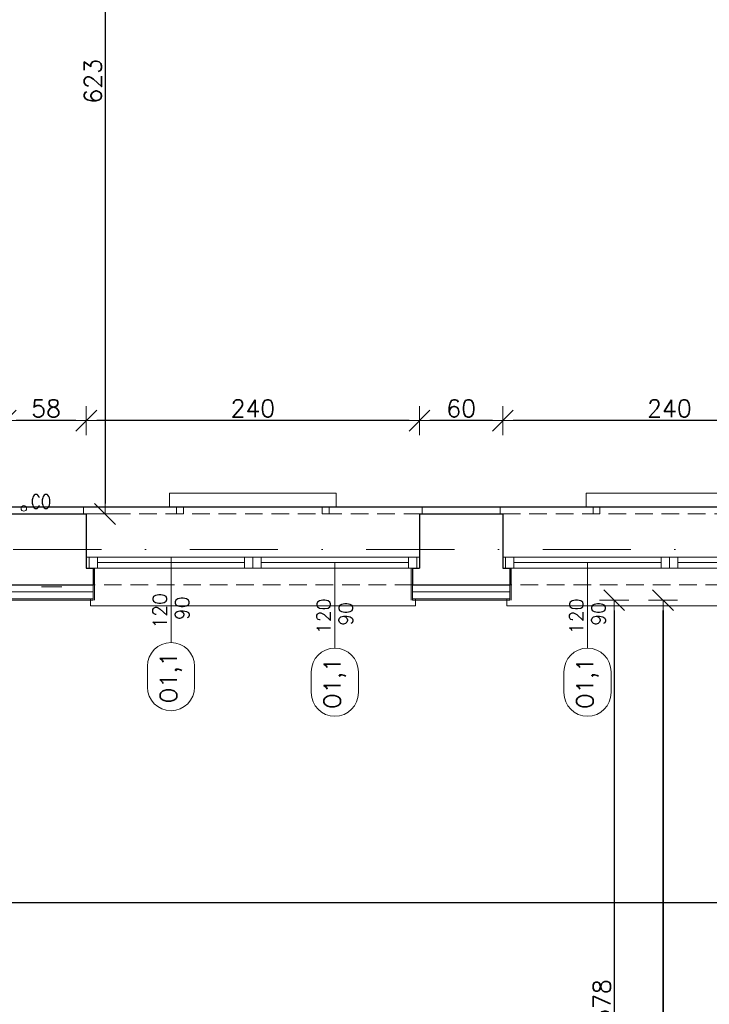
# Model space of a CAD drawing. Header units: millimetres. Extents: x 23192 to 177760, y -399809 to -79279.
# Tile 164 of 256: x 53474 to 53970, y -195928 to -195219. Entities that reach past the tile are written whole.
import ezdxf
from ezdxf.enums import TextEntityAlignment as Align

# ---------------------------------------------------------------- set-up
doc = ezdxf.new("R2010")
doc.units = ezdxf.units.MM
for name, pattern in [('2_3', [1, 0.5, -0.5]), ('DASHDOT', [25.4, 12.7, -6.35, 0, -6.35]), ('HIDDEN', [9.525, 6.35, -3.175])]:
    doc.linetypes.add(name, pattern=pattern)
doc.layers.get('0').update_dxf_attribs({"lineweight": 0})
for name, color, linetype, lineweight in [('!! 0_ Istn-okna', 6, 'Continuous', 13), ('!! 0_ Istn-sciany', 3, 'Continuous', 30), ('!! 0_ Istn-widok', 1, 'Continuous', 15), ('!! 0_Istn-armatura', 6, 'Continuous', 9), ('!! 0_Istn-cienka', 4, 'Continuous', 9), ('!! 0_Opis_okna', 8, 'Continuous', 15), ('!! 1  WYDZIELENIE PPOŻ', 252, 'Continuous', 0), ('!! 1_ tynk zewn  - nowy', 21, 'Continuous', 20), ('!! 2_ remont Ocieplenie', 4, 'ZIGZAG', 5), ('!! wymiary osi', 250, 'Continuous', 9), ('0-osie-liniA', 14, 'DASHDOT', 5), ('Dimension (ISO)', 7, 'Continuous', 25)]:
    doc.layers.add(name, color=color, linetype=linetype, lineweight=lineweight)
doc.layers.add('!! 0_Istn-grzejniki', color=7, linetype='Continuous', lineweight=0, plot=False)
doc.styles.add('ARCHETYP', font='romans.shx', dxfattribs={"height": 15})
doc.styles.add('Note Text (ISO)', font='tahoma.ttf')
doc.styles.add('TXT', font='simplex.shx')
doc.linetypes.add('ZIGZAG', pattern='A,0.00254,-5.08,[131,ltypeshp.shx,S=5.08,R=0,X=-5.08,Y=0],-10.16,[131,ltypeshp.shx,S=5.08,R=180,X=5.08,Y=0],-5.08', length=20.32254)
doc.dimstyles.new('Default (ISO)', dxfattribs={"dimscale": 5, "dimtxt": 5, "dimasz": 5, "dimexe": 3.175, "dimexo": 0, "dimgap": 0.762, "dimtad": 1, "dimdec": 0, "dimrnd": 1e-08, "dimzin": 0, "dimtxsty": 'Note Text (ISO)', "dimcen": 0.09, "dimdle": 10, "dimclrd": 256, "dimclre": 256, "dimclrt": 256, "dimazin": 0, "dimtfac": 0.70104, "dimtmove": 0, "dimatfit": 3, "dimfxl": 1, "dimtolj": 1, "dimtzin": 0, "dimlwd": -1, "dimlwe": -1, "dimarcsym": 0})
doc.dimstyles.new('DIM50', dxfattribs={"dimscale": 5, "dimtxt": 2.5, "dimasz": 1.5, "dimexe": 0, "dimexo": 0, "dimgap": 0.5, "dimtad": 1, "dimdec": 4, "dimrnd": 0.5, "dimdsep": 46, "dimtxsty": 'TXT', "dimblk1": 'TICK1', "dimblk2": 'TICK1', "dimsah": 1, "dimcen": 0, "dimse1": 1, "dimse2": 1, "dimclrd": 1, "dimclre": 7, "dimclrt": 9, "dimadec": 0, "dimazin": 0, "dimtfac": 1, "dimtdec": 4, "dimtmove": 2, "dimatfit": 3, "dimldrblk": 'TICK1', "dimfxl": 1, "dimtolj": 1, "dimarcsym": 0})

# ---------------------------------------------------------------- blocks, each defined once
blk = doc.blocks.new('BLOK OSI')
at = {"layer": '0-osie-liniA', "ltscale": 5}
for points in [[(48639.33021, -195663.0883), (55424.2848, -195663.0883)], [(51837.14395, -195690.0883), (53504.05566, -195690.0883)]]:
    blk.add_lwpolyline(points, dxfattribs=at)
blk = doc.blocks.new('*D1419')
at = {"layer": 'DEFPOINTS', "color": 0, "transparency": 16777216}
for p in [(-689.8, 120.2), (510.2, 120.2), (510.2, 18.8)]:
    blk.add_point(p, dxfattribs=at)
at = {"layer": 'Dimension (ISO)', "transparency": 16777216}
for p, q in [((-689.8, 120.2), (-689.8, 2.9)), ((510.2, 120.2), (510.2, 2.9)), ((-664.8, 18.8), (485.2, 18.8))]:
    blk.add_line(p, q, dxfattribs=at)
for points in [[(-664.8, 22.9), (-664.8, 14.6), (-689.8, 18.8)], [(485.2, 22.9), (485.2, 14.6), (510.2, 18.8)]]:
    blk.add_solid(points, dxfattribs=at)
at = {"layer": 'Dimension (ISO)', "lineweight": 9, "transparency": 16777216, "insert": (-160.6, 48.6), "char_height": 25, "attachment_point": 1, "style": 'Note Text (ISO)'}
blk.add_mtext('\\A1;1200', dxfattribs=at)
blk = doc.blocks.new('1_ok-opis')
blk.add_line((0, 111.61), (0, 50))
for points in [[(-17, 128.61), (-17, 143.61)], [(17, 128.61), (17, 143.61)]]:
    blk.add_lwpolyline(points)
for centre, start, end in [((0, 143.61), 0, 180), ((0, 128.61), 180, 0)]:
    blk.add_arc(centre, 17, start, end)
at = {"style": 'ARCHETYP'}
for tag, height, rotation, p in [('NR', 12, 90, (0, 136.9)), ('NR', 12, 270, (0, 136.9)), ('SZEROKOŚĆ', 10, 90, (-8, 78.29)), ('SZEROKOŚĆ', 10, 270, (8, 78.29)), ('WYSOKOŚĆ', 10, 270, (-8, 78.29)), ('WYSOKOŚĆ', 10, 90, (8, 78.29))]:
    blk.add_attdef(tag, text='', height=height, rotation=rotation, dxfattribs=at).set_placement(p, align=Align.MIDDLE)
blk = doc.blocks.new('TICK1')
at = {"color": 2}
blk.add_line((-1, -1), (1, 1), dxfattribs=at)
at = {"color": 0}
for p, q in [((0, -1.4), (0, 1.4)), ((0, 0), (-1, 0))]:
    blk.add_line(p, q, dxfattribs=at)
blk = doc.blocks.new('*D2460')
at = {"layer": '!! wymiary osi', "color": 1, "lineweight": -2, "transparency": 16777216}
blk.add_line((55021.21, -195854.61), (53236.21, -195854.61), dxfattribs=at)
at = {"layer": 'DEFPOINTS', "color": 0, "transparency": 16777216}
for p in [(53228.71, -195636.59), (55028.71, -195636.59), (53228.71, -195854.61)]:
    blk.add_point(p, dxfattribs=at)
at = {"layer": '!! wymiary osi', "color": 1, "lineweight": -2, "transparency": 16777216, "xscale": 7.5, "yscale": 7.5, "zscale": 7.5, "rotation": 180}
blk.add_blockref('TICK1', (53228.71, -195854.61), dxfattribs=at)
at = {"layer": '!! wymiary osi', "color": 1, "lineweight": -2, "transparency": 16777216, "xscale": 7.5, "yscale": 7.5, "zscale": 7.5}
blk.add_blockref('TICK1', (55028.71, -195854.61), dxfattribs=at)
at = {"layer": '!! wymiary osi', "color": 9, "transparency": 16777216, "insert": (54128.71, -195845.86), "char_height": 12.5, "attachment_point": 5, "style": 'TXT'}
blk.add_mtext('\\A1;1800', dxfattribs=at)
blk = doc.blocks.new('*D2469')
at = {"layer": '!! wymiary osi', "color": 1, "lineweight": -2, "transparency": 16777216}
blk.add_line((54054.21, -195507.37), (53829.21, -195507.37), dxfattribs=at)
at = {"layer": 'DEFPOINTS', "color": 0, "transparency": 16777216}
for p in [(53821.71, -195507.37), (53821.71, -195574.59), (54061.71, -195574.59)]:
    blk.add_point(p, dxfattribs=at)
at = {"layer": '!! wymiary osi', "color": 1, "lineweight": -2, "transparency": 16777216, "xscale": 7.5, "yscale": 7.5, "zscale": 7.5, "rotation": 180}
blk.add_blockref('TICK1', (53821.71, -195507.37), dxfattribs=at)
at = {"layer": '!! wymiary osi', "color": 1, "lineweight": -2, "transparency": 16777216, "xscale": 7.5, "yscale": 7.5, "zscale": 7.5}
blk.add_blockref('TICK1', (54061.71, -195507.37), dxfattribs=at)
at = {"layer": '!! wymiary osi', "color": 9, "transparency": 16777216, "insert": (53941.71, -195498.62), "char_height": 12.5, "attachment_point": 5, "style": 'TXT'}
blk.add_mtext('\\A1;240', dxfattribs=at)
blk = doc.blocks.new('*D2470')
at = {"layer": '!! wymiary osi', "color": 1, "lineweight": -2, "transparency": 16777216}
blk.add_line((53814.21, -195507.37), (53769.21, -195507.37), dxfattribs=at)
at = {"layer": 'DEFPOINTS', "color": 0, "transparency": 16777216}
for p in [(53761.71, -195507.37), (53761.71, -195574.59), (53821.71, -195574.59)]:
    blk.add_point(p, dxfattribs=at)
at = {"layer": '!! wymiary osi', "color": 1, "lineweight": -2, "transparency": 16777216, "xscale": 7.5, "yscale": 7.5, "zscale": 7.5, "rotation": 180}
blk.add_blockref('TICK1', (53761.71, -195507.37), dxfattribs=at)
at = {"layer": '!! wymiary osi', "color": 1, "lineweight": -2, "transparency": 16777216, "xscale": 7.5, "yscale": 7.5, "zscale": 7.5}
blk.add_blockref('TICK1', (53821.71, -195507.37), dxfattribs=at)
at = {"layer": '!! wymiary osi', "color": 9, "transparency": 16777216, "insert": (53791.71, -195498.62), "char_height": 12.5, "attachment_point": 5, "style": 'TXT'}
blk.add_mtext('\\A1;60', dxfattribs=at)
blk = doc.blocks.new('*D2471')
at = {"layer": '!! wymiary osi', "color": 1, "lineweight": -2, "transparency": 16777216}
blk.add_line((53754.21, -195507.37), (53529.21, -195507.37), dxfattribs=at)
at = {"layer": 'DEFPOINTS', "color": 0, "transparency": 16777216}
for p in [(53521.71, -195507.37), (53521.71, -195574.59), (53761.71, -195574.59)]:
    blk.add_point(p, dxfattribs=at)
at = {"layer": '!! wymiary osi', "color": 1, "lineweight": -2, "transparency": 16777216, "xscale": 7.5, "yscale": 7.5, "zscale": 7.5, "rotation": 180}
blk.add_blockref('TICK1', (53521.71, -195507.37), dxfattribs=at)
at = {"layer": '!! wymiary osi', "color": 1, "lineweight": -2, "transparency": 16777216, "xscale": 7.5, "yscale": 7.5, "zscale": 7.5}
blk.add_blockref('TICK1', (53761.71, -195507.37), dxfattribs=at)
at = {"layer": '!! wymiary osi', "color": 9, "transparency": 16777216, "insert": (53641.71, -195498.62), "char_height": 12.5, "attachment_point": 5, "style": 'TXT'}
blk.add_mtext('\\A1;240', dxfattribs=at)
blk = doc.blocks.new('*D2472')
at = {"layer": '!! wymiary osi', "color": 1, "lineweight": -2, "transparency": 16777216}
blk.add_line((53514.21, -195507.37), (53471.21, -195507.37), dxfattribs=at)
at = {"layer": 'DEFPOINTS', "color": 0, "transparency": 16777216}
for p in [(53463.71, -195507.37), (53463.71, -195574.59), (53521.71, -195574.59)]:
    blk.add_point(p, dxfattribs=at)
at = {"layer": '!! wymiary osi', "color": 1, "lineweight": -2, "transparency": 16777216, "xscale": 7.5, "yscale": 7.5, "zscale": 7.5, "rotation": 180}
blk.add_blockref('TICK1', (53463.71, -195507.37), dxfattribs=at)
at = {"layer": '!! wymiary osi', "color": 1, "lineweight": -2, "transparency": 16777216, "xscale": 7.5, "yscale": 7.5, "zscale": 7.5}
blk.add_blockref('TICK1', (53521.71, -195507.37), dxfattribs=at)
at = {"layer": '!! wymiary osi', "color": 9, "transparency": 16777216, "insert": (53492.71, -195498.62), "char_height": 12.5, "attachment_point": 5, "style": 'TXT'}
blk.add_mtext('\\A1;58', dxfattribs=at)
blk = doc.blocks.new('*D2484')
at = {"layer": '!! wymiary osi', "color": 1, "lineweight": -2, "transparency": 16777216}
blk.add_line((53535.22, -194959.09), (53535.22, -195567.09), dxfattribs=at)
at = {"layer": 'DEFPOINTS', "color": 0, "transparency": 16777216}
for p in [(53479.71, -194951.59), (53521.71, -195574.59), (53535.22, -195574.59)]:
    blk.add_point(p, dxfattribs=at)
at = {"layer": '!! wymiary osi', "color": 1, "lineweight": -2, "transparency": 16777216, "xscale": 7.5, "yscale": 7.5, "zscale": 7.5}
for p, rotation in [((53535.22, -194951.59), 90), ((53535.22, -195574.59), 270)]:
    blk.add_blockref('TICK1', p, dxfattribs=dict(at, rotation=rotation))
at = {"layer": '!! wymiary osi', "color": 9, "transparency": 16777216, "insert": (53526.47, -195263.09), "char_height": 12.5, "attachment_point": 5, "rotation": 90, "style": 'TXT'}
blk.add_mtext('\\A1;623', dxfattribs=at)
blk = doc.blocks.new('*D2506')
at = {"layer": '!! wymiary osi', "color": 1, "lineweight": -2, "transparency": 16777216}
blk.add_line((53937.12, -195644.09), (53937.12, -198051.09), dxfattribs=at)
at = {"layer": 'DEFPOINTS', "color": 0, "transparency": 16777216}
for p in [(53228.71, -195636.59), (53228.71, -198058.59), (53937.12, -198058.59)]:
    blk.add_point(p, dxfattribs=at)
at = {"layer": '!! wymiary osi', "color": 1, "lineweight": -2, "transparency": 16777216, "xscale": 7.5, "yscale": 7.5, "zscale": 7.5}
for p, rotation in [((53937.12, -195636.59), 90), ((53937.12, -198058.59), 270)]:
    blk.add_blockref('TICK1', p, dxfattribs=dict(at, rotation=rotation))
at = {"layer": '!! wymiary osi', "color": 9, "transparency": 16777216, "insert": (53928.37, -196847.59), "char_height": 12.5, "attachment_point": 5, "rotation": 90, "style": 'TXT'}
blk.add_mtext('\\A1;2422', dxfattribs=at)
blk = doc.blocks.new('*D2507')
at = {"layer": '!! wymiary osi', "color": 1, "lineweight": -2, "transparency": 16777216}
blk.add_line((53937.12, -198051.09), (53937.12, -195644.09), dxfattribs=at)
at = {"layer": 'DEFPOINTS', "color": 0, "transparency": 16777216}
for p in [(53228.71, -195636.59), (53937.12, -195636.59), (53228.71, -198058.59)]:
    blk.add_point(p, dxfattribs=at)
at = {"layer": '!! wymiary osi', "color": 1, "lineweight": -2, "transparency": 16777216, "xscale": 7.5, "yscale": 7.5, "zscale": 7.5}
for p, rotation in [((53937.12, -195636.59), 90), ((53937.12, -198058.59), 270)]:
    blk.add_blockref('TICK1', p, dxfattribs=dict(at, rotation=rotation))
at = {"layer": '!! wymiary osi', "color": 9, "transparency": 16777216, "insert": (53928.37, -196847.59), "char_height": 12.5, "attachment_point": 5, "rotation": 90, "style": 'TXT'}
blk.add_mtext('\\A1;2422', dxfattribs=at)
blk = doc.blocks.new('*D2508')
at = {"layer": '!! wymiary osi', "color": 1, "lineweight": -2, "transparency": 16777216}
blk.add_line((53901.88, -195644.09), (53901.88, -196207.09), dxfattribs=at)
at = {"layer": 'DEFPOINTS', "color": 0, "transparency": 16777216}
for p in [(53228.71, -195636.59), (53228.71, -196214.59), (53901.88, -196214.59)]:
    blk.add_point(p, dxfattribs=at)
at = {"layer": '!! wymiary osi', "color": 1, "lineweight": -2, "transparency": 16777216, "xscale": 7.5, "yscale": 7.5, "zscale": 7.5}
for p, rotation in [((53901.88, -195636.59), 90), ((53901.88, -196214.59), 270)]:
    blk.add_blockref('TICK1', p, dxfattribs=dict(at, rotation=rotation))
at = {"layer": '!! wymiary osi', "color": 9, "transparency": 16777216, "insert": (53893.13, -195925.59), "char_height": 12.5, "attachment_point": 5, "rotation": 90, "style": 'TXT'}
blk.add_mtext('\\A1;578', dxfattribs=at)
blk = doc.blocks.new('A$C11ef928a')
at = {"layer": 'Dimension (ISO)', "lineweight": 9}
dim = blk.add_linear_dim(base=(510.2, 18.8), p1=(-689.8, 120.2), p2=(510.2, 120.2), angle=180, dimstyle='Default (ISO)', override={"dimdec": 0, "dimlfac": 1, "dimtp": 0, "dimtm": 0, "dimtdec": 2, "dimtofl": 0, "dimatfit": 1}, dxfattribs=at)
dim.commit()
dim.dimension.update_dxf_attribs({"geometry": '*D1419', "text_midpoint": (-125.7, 18.8), "dimtype": 128})

msp = doc.modelspace()

# ---------------------------------------------------------------- linework, layer by layer
at = {"layer": '!! 0_ Istn-okna'}
for points in [[(53521.71142, -195605.5883), (53761.71142, -195605.5883)], [(53821.71142, -195605.5883), (54061.71142, -195605.5883)], [(53529.71142, -195609.5883), (53635.71142, -195609.5883)], [(53647.71142, -195609.5883), (53753.71142, -195609.5883)], [(53829.71142, -195609.5883), (53935.71142, -195609.5883)], [(53947.71142, -195609.5883), (54053.71142, -195609.5883)], [(53521.71142, -195613.5883), (53761.71142, -195613.5883)], [(53821.71142, -195613.5883), (54061.71142, -195613.5883)]]:
    msp.add_lwpolyline(points, dxfattribs=at)
for points in [[(53523.71142, -195613.5883), (53529.71142, -195613.5883), (53529.71142, -195605.5883), (53523.71142, -195605.5883)], [(53635.71142, -195613.5883), (53641.71142, -195613.5883), (53641.71142, -195605.5883), (53635.71142, -195605.5883)], [(53641.71142, -195613.5883), (53647.71142, -195613.5883), (53647.71142, -195605.5883), (53641.71142, -195605.5883)], [(53753.71142, -195613.5883), (53759.71142, -195613.5883), (53759.71142, -195605.5883), (53753.71142, -195605.5883)], [(53823.71142, -195613.5883), (53829.71142, -195613.5883), (53829.71142, -195605.5883), (53823.71142, -195605.5883)], [(53935.71142, -195613.5883), (53941.71142, -195613.5883), (53941.71142, -195605.5883), (53935.71142, -195605.5883)], [(53941.71142, -195613.5883), (53947.71142, -195613.5883), (53947.71142, -195605.5883), (53941.71142, -195605.5883)]]:
    msp.add_lwpolyline(points, close=True, dxfattribs=at)
at = {"layer": '!! 0_ Istn-sciany'}
for points in [[(53461.71142, -195574.5883), (53521.71142, -195574.5883)], [(53521.71142, -195574.5883), (53521.71142, -195613.5883)], [(53761.71142, -195574.5883), (53821.71142, -195574.5883)], [(53761.71142, -195574.5883), (53761.71142, -195613.5883)], [(53821.71142, -195574.5883), (53821.71142, -195613.5883)], [(53521.71142, -195613.5883), (53526.71142, -195613.5883)], [(53526.71142, -195613.5883), (53526.71142, -195625.5883)], [(53756.71142, -195613.5883), (53761.71142, -195613.5883)], [(53756.71142, -195613.5883), (53756.71142, -195625.5883)], [(53821.71142, -195613.5883), (53826.71142, -195613.5883)], [(53826.71142, -195613.5883), (53826.71142, -195625.5883)], [(53456.71142, -195625.5883), (53526.71142, -195625.5883)], [(53756.71142, -195625.5883), (53826.71142, -195625.5883)]]:
    msp.add_lwpolyline(points, dxfattribs=at)
at = {"layer": '!! 0_ Istn-widok'}
for points in [[(53519.71142, -195569.5883), (53763.71142, -195569.5883)], [(53519.71142, -195574.5883), (53519.71142, -195569.5883)], [(53763.71142, -195574.5883), (53763.71142, -195569.5883)], [(53819.71142, -195569.5883), (54063.71142, -195569.5883)], [(53819.71142, -195574.5883), (53819.71142, -195569.5883)], [(53524.71142, -195635.5883), (53524.71142, -195640.5883)], [(53758.71142, -195640.5883), (53524.71142, -195640.5883)], [(53758.71142, -195635.5883), (53758.71142, -195640.5883)], [(53824.71142, -195635.5883), (53824.71142, -195640.5883)], [(54058.71142, -195640.5883), (53824.71142, -195640.5883)]]:
    msp.add_lwpolyline(points, dxfattribs=at)
at = {"layer": '!! 0_Istn-armatura'}
msp.add_circle((53476.71142, -195570.5883), 2, dxfattribs=at)
at = {"layer": '!! 0_Istn-cienka', "linetype": 'HIDDEN', "ltscale": 2}
for points in [[(53521.71142, -195574.5883), (53761.71142, -195574.5883)], [(53821.71142, -195574.5883), (54061.71142, -195574.5883)], [(53756.71142, -195625.5883), (53526.71142, -195625.5883)], [(54056.71142, -195625.5883), (53826.71142, -195625.5883)]]:
    msp.add_lwpolyline(points, dxfattribs=at)
at = {"layer": '!! 0_Istn-grzejniki'}
for points in [[(53586.71142, -195574.5883), (53586.71142, -195569.5883), (53581.71142, -195569.5883), (53581.71142, -195559.5883), (53701.71142, -195559.5883), (53701.71142, -195569.5883), (53696.71142, -195569.5883), (53696.71142, -195574.5883), (53691.71142, -195574.5883), (53691.71142, -195569.5883), (53591.71142, -195569.5883), (53591.71142, -195574.5883)], [(53886.71142, -195574.5883), (53886.71142, -195569.5883), (53881.71142, -195569.5883), (53881.71142, -195559.5883), (54001.71142, -195559.5883), (54001.71142, -195569.5883), (53996.71142, -195569.5883), (53996.71142, -195574.5883), (53991.71142, -195574.5883), (53991.71142, -195569.5883), (53891.71142, -195569.5883), (53891.71142, -195574.5883)]]:
    msp.add_lwpolyline(points, close=True, dxfattribs=at)
at = {"layer": '!! 1  WYDZIELENIE PPOŻ', "color": 20, "linetype": '2_3', "ltscale": 10, "true_color": 0xf65c09, "const_width": 1}
msp.add_lwpolyline([(53208.71142, -195569.5883), (53208.71142, -194956.5883), (54755.5485, -194956.5883), (54755.86901, -194356.5883), (54961.71142, -194356.5883), (54961.71142, -195569.5883)], close=True, dxfattribs=at)
at = {"layer": '!! 1_ tynk zewn  - nowy'}
for points in [[(53527.71142, -195636.5883), (53527.71142, -195613.5883)], [(53755.71142, -195636.5883), (53755.71142, -195613.5883)], [(53827.71142, -195636.5883), (53827.71142, -195613.5883)], [(53526.71142, -195636.5883), (53526.71142, -195625.5883)], [(53756.71142, -195636.5883), (53756.71142, -195625.5883)], [(53826.71142, -195636.5883), (53826.71142, -195625.5883)], [(53456.71142, -195635.5883), (53526.71142, -195635.5883)], [(53456.71142, -195636.5883), (53526.71142, -195636.5883)], [(53756.71142, -195635.5883), (53826.71142, -195635.5883)], [(53756.71142, -195636.5883), (53826.71142, -195636.5883)]]:
    msp.add_lwpolyline(points, dxfattribs=at)
at = {"layer": '!! 2_ remont Ocieplenie', "linetype": 'ZIGZAG', "ltscale": 0.75}
for points in [[(53456.71142, -195630.5883), (53526.71142, -195630.5883)], [(53756.71142, -195630.5883), (53826.71142, -195630.5883)]]:
    msp.add_lwpolyline(points, dxfattribs=at)

# ---------------------------------------------------------------- block references
at = {"layer": '!! 0_Opis_okna'}
ref = msp.add_blockref('1_ok-opis', (53582.71142, -195555.5883), dxfattribs=dict(at, rotation=180))
ref.add_attrib('SZEROKOŚĆ', '120', dxfattribs={"layer": '0', "height": 10, "rotation": 90, "style": 'ARCHETYP'}).set_placement((53574.71142, -195644.30871), align=Align.MIDDLE)
ref.add_attrib('WYSOKOŚĆ', '90', dxfattribs={"layer": '0', "height": 10, "rotation": 90, "style": 'ARCHETYP'}).set_placement((53590.71142, -195642.53526), align=Align.MIDDLE)
ref.add_attrib('NR', 'O1,1', dxfattribs={"layer": '0', "height": 12, "rotation": 90, "style": 'ARCHETYP'}).set_placement((53582.71142, -195692.48975), align=Align.MIDDLE)
ref = msp.add_blockref('1_ok-opis', (53700.71142, -195559.5883), dxfattribs=dict(at, rotation=180))
ref.add_attrib('SZEROKOŚĆ', '120', dxfattribs={"layer": '0', "height": 10, "rotation": 90, "style": 'ARCHETYP'}).set_placement((53692.71142, -195648.30871), align=Align.MIDDLE)
ref.add_attrib('WYSOKOŚĆ', '90', dxfattribs={"layer": '0', "height": 10, "rotation": 90, "style": 'ARCHETYP'}).set_placement((53708.71142, -195646.53526), align=Align.MIDDLE)
ref.add_attrib('NR', 'O1,1', dxfattribs={"layer": '0', "height": 12, "rotation": 90, "style": 'ARCHETYP'}).set_placement((53700.71142, -195696.48975), align=Align.MIDDLE)
ref = msp.add_blockref('1_ok-opis', (53882.71142, -195559.5883), dxfattribs=dict(at, rotation=180))
ref.add_attrib('SZEROKOŚĆ', '120', dxfattribs={"layer": '0', "height": 10, "rotation": 90, "style": 'ARCHETYP'}).set_placement((53874.71142, -195648.30871), align=Align.MIDDLE)
ref.add_attrib('WYSOKOŚĆ', '90', dxfattribs={"layer": '0', "height": 10, "rotation": 90, "style": 'ARCHETYP'}).set_placement((53890.71142, -195646.53526), align=Align.MIDDLE)
ref.add_attrib('NR', 'O1,1', dxfattribs={"layer": '0', "height": 12, "rotation": 90, "style": 'ARCHETYP'}).set_placement((53882.71142, -195696.48975), align=Align.MIDDLE)
at = {"layer": '!! wymiary osi'}
msp.add_blockref('BLOK OSI', (0, 63), dxfattribs=at)
at = {"xscale": -0.1, "yscale": 0.1, "zscale": 0.1, "rotation": 90}
msp.add_blockref('A$C11ef928a', (82225.12684, -195364.3052), dxfattribs=at)

# ---------------------------------------------------------------- texts
at = {"layer": '!! 0_Istn-armatura', "style": 'ARCHETYP', "width": 0.8}
msp.add_text('CO', height=10, rotation=0.00000004, dxfattribs=at).set_placement((53481.73384, -195570.55877))

# ---------------------------------------------------------------- dimensions: what is measured, and where the dimension line sits
at = {"layer": '!! wymiary osi'}
for base, p1, p2, picture, middle in [((53535.21902, -195574.5883), (53479.71142, -194951.5883), (53521.71142, -195574.5883), '*D2484', (53526.46902, -195263.0883)), ((53937.12127, -198058.5883), (53228.71142, -195636.5883), (53228.71142, -198058.5883), '*D2506', (53928.37127, -196847.5883)), ((53937.12127, -195636.5883), (53228.71142, -198058.5883), (53228.71142, -195636.5883), '*D2507', (53928.37127, -196847.5883)), ((53901.87501, -196214.5883), (53228.71142, -195636.5883), (53228.71142, -196214.5883), '*D2508', (53893.12501, -195925.5883))]:
    dim = msp.add_linear_dim(base=base, p1=p1, p2=p2, angle=90, dimstyle='DIM50', dxfattribs=at)
    dim.commit()
    dim.dimension.update_dxf_attribs({"geometry": picture, "text_midpoint": middle})
for base, p1, p2, picture, middle in [((53463.71142, -195507.36985), (53521.71142, -195574.5883), (53463.71142, -195574.5883), '*D2472', (53492.71142, -195498.61985)), ((53521.71142, -195507.36985), (53761.71142, -195574.5883), (53521.71142, -195574.5883), '*D2471', (53641.71142, -195498.61985)), ((53761.71142, -195507.36985), (53821.71142, -195574.5883), (53761.71142, -195574.5883), '*D2470', (53791.71142, -195498.61985)), ((53821.71142, -195507.36985), (54061.71142, -195574.5883), (53821.71142, -195574.5883), '*D2469', (53941.71142, -195498.61985)), ((53228.71142, -195854.60653), (55028.71142, -195636.5883), (53228.71142, -195636.5883), '*D2460', (54128.71142, -195845.85653))]:
    dim = msp.add_linear_dim(base=base, p1=p1, p2=p2, dimstyle='DIM50', dxfattribs=at)
    dim.commit()
    dim.dimension.update_dxf_attribs({"geometry": picture, "text_midpoint": middle})

doc.saveas('drawing.dxf')
